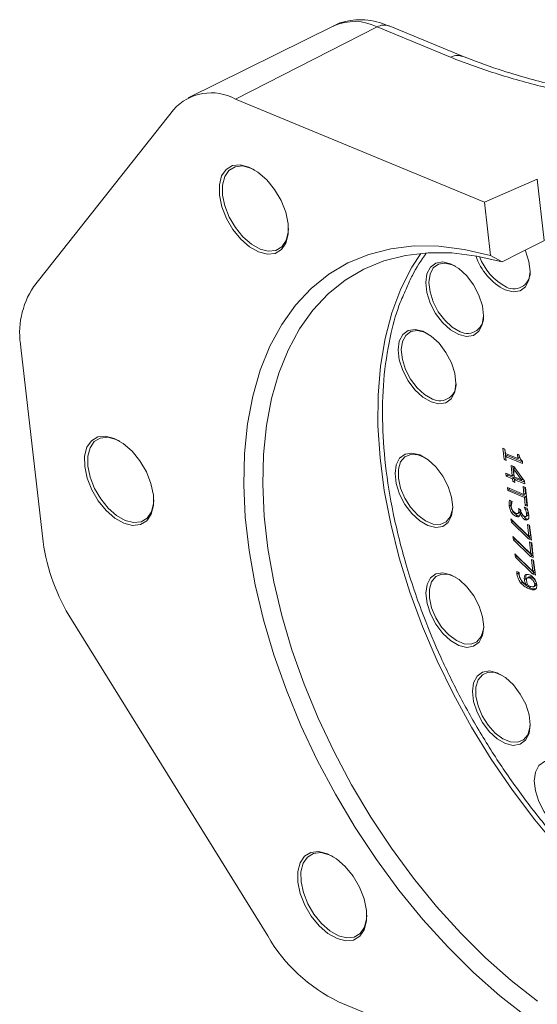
# Model space of a CAD drawing. Header units: inches. Extents: x 0.3 to 33.9, y 0.2 to 21.6.
# Tile 18 of 27: x 26.7 to 27.9, y 17 to 19.2. Entities that reach past the tile are written whole.
import ezdxf

# ---------------------------------------------------------------- set-up
doc = ezdxf.new("R2010")
doc.units = ezdxf.units.IN
doc.header["$MEASUREMENT"] = 0

msp = doc.modelspace()

# ---------------------------------------------------------------- linework, layer by layer
at = {"color": 7, "linetype": 'Continuous', "lineweight": 15}
for p, q in [((27.4002, 19.1885), (27.0756, 19.0279)), ((27.4971, 19.1858), (27.1815, 19.025)), ((27.6603, 19.1182), (27.4971, 19.1858)), ((27.6872, 19.1204), (27.5238, 19.1881)), ((27.1815, 19.025), (27.7358, 18.7953)), ((26.7311, 18.6067), (27.043, 19.0012)), ((27.7358, 18.7953), (27.8539, 18.8468)), ((27.8539, 18.8468), (27.8695, 18.71)), ((27.7494, 18.6765), (27.7358, 18.7953)), ((27.7754, 18.6621), (27.7494, 18.6765)), ((26.7526, 18.0384), (26.7031, 18.4712)), ((27.7815, 18.2451), (27.7772, 18.2469)), ((27.7772, 18.2469), (27.7801, 18.2216)), ((27.7812, 18.2453), (27.7836, 18.2236)), ((27.7826, 18.2357), (27.7815, 18.2451)), ((27.8107, 18.224), (27.7826, 18.2357)), ((27.8135, 18.2319), (27.8097, 18.2335)), ((27.8097, 18.2335), (27.8107, 18.224)), ((27.7801, 18.2216), (27.7836, 18.2236)), ((27.7801, 18.2216), (27.7844, 18.2198)), ((27.7833, 18.229), (27.7869, 18.2311)), ((27.7844, 18.2198), (27.7833, 18.229)), ((27.7833, 18.229), (27.8212, 18.2133)), ((27.7836, 18.2236), (27.784, 18.2235)), ((27.7869, 18.2311), (27.8208, 18.217)), ((27.8107, 18.224), (27.8143, 18.2261)), ((27.8138, 18.2305), (27.8143, 18.2261)), ((27.8212, 18.2133), (27.8206, 18.2187)), ((27.798, 18.1855), (27.7835, 18.1915)), ((27.7835, 18.1915), (27.7843, 18.1848)), ((27.7875, 18.1898), (27.7878, 18.1868)), ((27.8013, 18.206), (27.7954, 18.2084)), ((27.7954, 18.2084), (27.798, 18.1855)), ((27.7993, 18.2068), (27.8015, 18.1875)), ((27.8036, 18.2029), (27.8005, 18.2011)), ((27.8005, 18.2011), (27.8189, 18.1768)), ((27.8025, 18.1836), (27.8005, 18.2011)), ((27.8256, 18.1738), (27.8013, 18.206)), ((27.7843, 18.1848), (27.7878, 18.1868)), ((27.7843, 18.1848), (27.7987, 18.1788)), ((27.7878, 18.1868), (27.8023, 18.1808)), ((27.798, 18.1855), (27.8015, 18.1875)), ((27.7987, 18.1788), (27.8023, 18.1808)), ((27.7987, 18.1788), (27.7994, 18.1726)), ((27.7994, 18.1726), (27.803, 18.1747)), ((27.7994, 18.1726), (27.804, 18.1707)), ((27.8023, 18.1808), (27.803, 18.1747)), ((27.8189, 18.1768), (27.8025, 18.1836)), ((27.803, 18.1747), (27.8036, 18.1744)), ((27.8033, 18.1769), (27.8068, 18.179)), ((27.804, 18.1707), (27.8033, 18.1769)), ((27.8033, 18.1769), (27.8263, 18.1674)), ((27.8068, 18.179), (27.8259, 18.1711)), ((27.8189, 18.1768), (27.822, 18.1786)), ((27.8263, 18.1674), (27.8256, 18.1738)), ((27.8242, 18.1441), (27.7872, 18.1595)), ((27.7872, 18.1595), (27.788, 18.1526)), ((27.788, 18.1526), (27.7915, 18.1546)), ((27.788, 18.1526), (27.825, 18.1372)), ((27.7912, 18.1578), (27.7915, 18.1546)), ((27.7915, 18.1546), (27.8286, 18.1392)), ((27.8272, 18.1595), (27.8222, 18.1615)), ((27.8222, 18.1615), (27.8242, 18.1441)), ((27.8242, 18.1441), (27.8278, 18.1461)), ((27.8262, 18.1599), (27.8278, 18.1461)), ((27.832, 18.1177), (27.8272, 18.1595)), ((27.798, 18.1286), (27.7921, 18.1311)), ((27.7981, 18.1281), (27.798, 18.1286)), ((27.825, 18.1372), (27.8286, 18.1392)), ((27.825, 18.1372), (27.827, 18.1198)), ((27.8306, 18.1218), (27.8286, 18.1392)), ((27.7946, 18.12), (27.7911, 18.1179)), ((27.7964, 18.1035), (27.8, 18.1056)), ((27.8102, 18.1016), (27.8138, 18.1036)), ((27.8118, 18.1025), (27.8153, 18.1046)), ((27.8167, 18.1107), (27.812, 18.1127)), ((27.812, 18.1127), (27.8124, 18.1097)), ((27.8157, 18.1013), (27.8192, 18.1033)), ((27.8157, 18.1013), (27.8161, 18.1011)), ((27.8161, 18.1011), (27.8189, 18.1027)), ((27.817, 18.1084), (27.8167, 18.1107)), ((27.8308, 18.1136), (27.8249, 18.1161)), ((27.8249, 18.1161), (27.8249, 18.1157)), ((27.8249, 18.1157), (27.8253, 18.1159)), ((27.827, 18.1198), (27.8306, 18.1218)), ((27.827, 18.1198), (27.832, 18.1177)), ((27.8279, 18.1096), (27.8314, 18.1116)), ((27.83, 18.1016), (27.8336, 18.1036)), ((27.8316, 18.1214), (27.8306, 18.1218)), ((27.835, 18.0505), (27.7952, 18.0896)), ((27.7952, 18.0896), (27.796, 18.0822)), ((27.796, 18.0822), (27.7996, 18.0843)), ((27.796, 18.0822), (27.8343, 18.045)), ((27.7994, 18.0855), (27.7996, 18.0843)), ((27.7996, 18.0843), (27.8378, 18.047)), ((27.8064, 18.095), (27.81, 18.0971)), ((27.81, 18.0971), (27.8128, 18.0965)), ((27.8266, 18.0876), (27.8301, 18.0897)), ((27.8282, 18.0949), (27.8317, 18.0969)), ((27.8295, 18.0958), (27.833, 18.0978)), ((27.8301, 18.0897), (27.8326, 18.0892)), ((27.8319, 18.0773), (27.835, 18.0505)), ((27.8368, 18.0753), (27.8319, 18.0773)), ((27.8385, 18.0526), (27.8358, 18.0757)), ((27.8406, 18.0423), (27.8368, 18.0753)), ((27.8394, 18.0116), (27.7996, 18.0507)), ((27.7996, 18.0507), (27.8005, 18.0433)), ((27.8005, 18.0433), (27.804, 18.0453)), ((27.8005, 18.0433), (27.8387, 18.006)), ((27.8039, 18.0465), (27.804, 18.0453)), ((27.804, 18.0453), (27.8423, 18.008)), ((27.8343, 18.045), (27.8378, 18.047)), ((27.8343, 18.045), (27.8406, 18.0423)), ((27.8385, 18.0526), (27.835, 18.0505)), ((27.8363, 18.0384), (27.8394, 18.0116)), ((27.8413, 18.0363), (27.8363, 18.0384)), ((27.8378, 18.047), (27.8402, 18.046)), ((27.8429, 18.0136), (27.8403, 18.0367)), ((27.845, 18.0034), (27.8413, 18.0363)), ((27.8429, 18.0136), (27.8394, 18.0116)), ((27.8439, 17.9726), (27.8041, 18.0117)), ((27.8041, 18.0117), (27.8049, 18.0043)), ((27.8049, 18.0043), (27.8085, 18.0063)), ((27.8049, 18.0043), (27.8432, 17.967)), ((27.8083, 18.0075), (27.8085, 18.0063)), ((27.8085, 18.0063), (27.8467, 17.9691)), ((27.8387, 18.006), (27.8423, 18.008)), ((27.8387, 18.006), (27.845, 18.0034)), ((27.8408, 17.9994), (27.8439, 17.9726)), ((27.8457, 17.9974), (27.8408, 17.9994)), ((27.8423, 18.008), (27.8446, 18.0071)), ((27.8474, 17.9746), (27.8447, 17.9978)), ((27.8495, 17.9644), (27.8457, 17.9974)), ((27.8137, 17.9702), (27.8083, 17.9725)), ((27.8084, 17.9668), (27.8119, 17.9689)), ((27.8138, 17.9699), (27.8137, 17.9702)), ((27.8432, 17.967), (27.8467, 17.9691)), ((27.8474, 17.9746), (27.8439, 17.9726)), ((27.8467, 17.9691), (27.8491, 17.9681)), ((27.8171, 17.9465), (27.8207, 17.9485)), ((27.825, 17.9549), (27.8285, 17.957)), ((27.8263, 17.9639), (27.8299, 17.966)), ((27.8359, 17.9605), (27.8323, 17.9585)), ((27.8374, 17.958), (27.841, 17.96)), ((27.8432, 17.967), (27.8495, 17.9644)), ((27.8291, 17.9429), (27.8318, 17.9445)), ((27.8354, 17.9335), (27.8389, 17.9355)), ((27.8465, 17.939), (27.8501, 17.9411)), ((27.8517, 17.9466), (27.8482, 17.9446)), ((27.8486, 17.9336), (27.8508, 17.9337)), ((27.2531, 17.1603), (26.8158, 17.8651)), ((27.9655, 16.784), (27.4111, 17.0137))]:
    msp.add_line(p, q, dxfattribs=at)
at = {"color": 8, "linetype": 'Continuous', "lineweight": 15}
msp.add_line((27.8124, 18.1097), (27.8152, 18.1114), dxfattribs=at)
at = {"color": 7, "linetype": 'Continuous', "lineweight": 15, "flags": 128}
for points in [[(27.2328, 18.6844), (27.2522, 18.6795), (27.2696, 18.6813), (27.2837, 18.6897), (27.2936, 18.7043), (27.2986, 18.7239), (27.2985, 18.7473), (27.2931, 18.7729), (27.2828, 18.7988), (27.2684, 18.8235), (27.2509, 18.845), (27.2313, 18.8621), (27.2112, 18.8736), (27.1917, 18.8785), (27.1744, 18.8767), (27.1602, 18.8683), (27.1503, 18.8537), (27.1453, 18.8341), (27.1455, 18.8107), (27.1509, 18.7851), (27.1611, 18.7592), (27.1755, 18.7345), (27.1931, 18.7129), (27.2126, 18.6959), (27.2328, 18.6844)], [(27.1525, 18.8113), (27.1523, 18.8336), (27.1571, 18.8523), (27.1666, 18.8662), (27.1801, 18.8743), (27.1967, 18.876), (27.2152, 18.8713), (27.2238, 18.8671)], [(27.2992, 18.7365), (27.2987, 18.7285), (27.2939, 18.7097), (27.2844, 18.6958), (27.2709, 18.6878), (27.2543, 18.686), (27.2358, 18.6908), (27.2166, 18.7017), (27.1979, 18.718), (27.1812, 18.7386), (27.1674, 18.7621), (27.1577, 18.7869), (27.1525, 18.8113)], [(27.7494, 18.6765), (27.691, 18.6901), (27.6343, 18.6972), (27.5797, 18.6977), (27.5274, 18.6916), (27.478, 18.6791), (27.4317, 18.6601), (27.3889, 18.6348), (27.3499, 18.6033), (27.3149, 18.566), (27.2842, 18.523), (27.258, 18.4746), (27.2364, 18.4213), (27.2197, 18.3633), (27.208, 18.3011), (27.2012, 18.235), (27.1996, 18.1657), (27.203, 18.0935), (27.2115, 18.0189), (27.2251, 17.9425), (27.2435, 17.8649), (27.2667, 17.7864), (27.2945, 17.7078), (27.3268, 17.6295), (27.3633, 17.5522), (27.4037, 17.4762), (27.4478, 17.4022), (27.4952, 17.3307), (27.5456, 17.2622), (27.5988, 17.1972), (27.6542, 17.136), (27.7115, 17.0792), (27.7704, 17.0271), (27.8304, 16.9802)], [(27.854, 17.0153), (27.7959, 17.0609), (27.7387, 17.1115), (27.6831, 17.1666), (27.6293, 17.226), (27.5778, 17.2892), (27.5288, 17.3557), (27.4828, 17.4251), (27.44, 17.4969), (27.4008, 17.5706), (27.3655, 17.6457), (27.3342, 17.7217), (27.3071, 17.798), (27.2846, 17.8741), (27.2667, 17.9494), (27.2536, 18.0236), (27.2454, 18.0959), (27.242, 18.166), (27.2436, 18.2333), (27.2501, 18.2974), (27.2615, 18.3578), (27.2777, 18.4141), (27.2986, 18.4659), (27.324, 18.5128), (27.3538, 18.5545), (27.3878, 18.5908), (27.4257, 18.6213), (27.4672, 18.6459), (27.5121, 18.6644), (27.56, 18.6766), (27.6107, 18.6825), (27.6637, 18.6821), (27.7188, 18.6752), (27.7754, 18.6621)], [(27.594, 18.6813), (27.5741, 18.6503), (27.5496, 18.6021), (27.5298, 18.5491), (27.5147, 18.4916), (27.5044, 18.4302), (27.4991, 18.3651), (27.4987, 18.2969), (27.5033, 18.226), (27.5128, 18.153), (27.5272, 18.0784), (27.5463, 18.0026), (27.57, 17.9262), (27.5983, 17.8497), (27.6307, 17.7737), (27.6672, 17.6988), (27.7075, 17.6253), (27.7513, 17.554), (27.7983, 17.4851), (27.8481, 17.4193), (27.9004, 17.357)], [(27.7823, 18.5997), (27.7999, 18.5955), (27.8153, 18.5979), (27.8274, 18.6069), (27.835, 18.6217), (27.8377, 18.6411), (27.8351, 18.6635), (27.8275, 18.6872), (27.827, 18.6884)], [(27.6786, 18.5004), (27.6962, 18.4961), (27.7116, 18.4986), (27.7236, 18.5076), (27.7313, 18.5224), (27.7339, 18.5418), (27.7314, 18.5642), (27.7238, 18.5879), (27.7119, 18.6108), (27.6965, 18.6312), (27.6789, 18.6473), (27.6606, 18.6579), (27.643, 18.6622), (27.6276, 18.6597), (27.6156, 18.6507), (27.6079, 18.6359), (27.6052, 18.6165), (27.6078, 18.5941), (27.6154, 18.5704), (27.6273, 18.5475), (27.6427, 18.5272), (27.6603, 18.511), (27.6786, 18.5004)], [(27.6816, 18.5068), (27.6643, 18.5168), (27.6477, 18.5321), (27.6332, 18.5513), (27.6219, 18.573), (27.6147, 18.5953), (27.6123, 18.6165), (27.6148, 18.6348), (27.6221, 18.6488), (27.6334, 18.6573), (27.648, 18.6597), (27.6646, 18.6556), (27.6714, 18.6524)], [(27.617, 18.3502), (27.6346, 18.3459), (27.65, 18.3484), (27.6621, 18.3574), (27.6697, 18.3722), (27.6724, 18.3916), (27.6698, 18.414), (27.6623, 18.4377), (27.6503, 18.4606), (27.6349, 18.481), (27.6174, 18.4971), (27.599, 18.5077), (27.5815, 18.512), (27.566, 18.5095), (27.554, 18.5005), (27.5463, 18.4857), (27.5437, 18.4663), (27.5462, 18.4439), (27.5538, 18.4203), (27.5658, 18.3973), (27.5812, 18.377), (27.5987, 18.3608), (27.617, 18.3502)], [(27.6201, 18.3566), (27.6028, 18.3666), (27.5862, 18.3819), (27.5716, 18.4011), (27.5603, 18.4228), (27.5532, 18.4451), (27.5508, 18.4663), (27.5533, 18.4846), (27.5605, 18.4986), (27.5719, 18.5071), (27.5864, 18.5095), (27.6031, 18.5054), (27.6098, 18.5022)], [(26.9982, 18.1428), (26.9928, 18.1684), (26.9825, 18.1944), (26.9682, 18.219), (26.9506, 18.2406), (26.9311, 18.2577), (26.9109, 18.2691), (26.8915, 18.2741), (26.8741, 18.2723), (26.86, 18.2638), (26.8501, 18.2492), (26.845, 18.2296), (26.8452, 18.2062), (26.8506, 18.1807), (26.8608, 18.1547), (26.8752, 18.1301), (26.8928, 18.1085), (26.9123, 18.0914), (26.9325, 18.08), (26.9519, 18.075), (26.9693, 18.0768), (26.9834, 18.0852), (26.9933, 18.0998), (26.9984, 18.1194), (26.9982, 18.1428)], [(26.9355, 18.0863), (26.9163, 18.0972), (26.8977, 18.1135), (26.8809, 18.1341), (26.8672, 18.1576), (26.8574, 18.1824), (26.8522, 18.2068), (26.8521, 18.2291), (26.8569, 18.2479), (26.8663, 18.2617), (26.8798, 18.2698), (26.8964, 18.2715), (26.9149, 18.2668), (26.9235, 18.2627)], [(27.61, 18.0746), (27.6276, 18.0703), (27.6431, 18.0728), (27.6551, 18.0818), (27.6627, 18.0966), (27.6654, 18.116), (27.6628, 18.1384), (27.6553, 18.162), (27.6433, 18.185), (27.6279, 18.2053), (27.6104, 18.2215), (27.5921, 18.2321), (27.5745, 18.2363), (27.559, 18.2339), (27.547, 18.2249), (27.5394, 18.2101), (27.5367, 18.1907), (27.5393, 18.1682), (27.5468, 18.1446), (27.5588, 18.1217), (27.5742, 18.1013), (27.5917, 18.0852), (27.61, 18.0746)], [(27.6654, 18.1183), (27.6647, 18.1105), (27.6598, 18.0941), (27.6504, 18.0828), (27.6373, 18.0773), (27.6216, 18.0781), (27.6044, 18.0852), (27.5873, 18.098), (27.5716, 18.1154), (27.5585, 18.1361), (27.5492, 18.1583), (27.5444, 18.1803), (27.5444, 18.2003), (27.5493, 18.2166), (27.5587, 18.228), (27.5718, 18.2334), (27.5876, 18.2326), (27.6028, 18.2266)], [(26.9989, 18.132), (26.9984, 18.124), (26.9936, 18.1053), (26.9841, 18.0914), (26.9706, 18.0833), (26.9541, 18.0816), (26.9355, 18.0863)], [(27.679, 17.8077), (27.6966, 17.8034), (27.712, 17.8059), (27.7241, 17.8149), (27.7317, 17.8297), (27.7344, 17.8491), (27.7318, 17.8715), (27.7243, 17.8951), (27.7123, 17.9181), (27.6969, 17.9384), (27.6794, 17.9546), (27.661, 17.9652), (27.6435, 17.9694), (27.628, 17.967), (27.616, 17.958), (27.6083, 17.9432), (27.6057, 17.9238), (27.6082, 17.9013), (27.6158, 17.8777), (27.6278, 17.8548), (27.6432, 17.8344), (27.6607, 17.8183), (27.679, 17.8077)], [(27.7344, 17.8514), (27.7337, 17.8436), (27.7288, 17.8272), (27.7194, 17.8159), (27.7063, 17.8104), (27.6906, 17.8112), (27.6734, 17.8183), (27.6563, 17.8311), (27.6406, 17.8485), (27.6275, 17.8692), (27.6182, 17.8914), (27.6134, 17.9134), (27.6134, 17.9334), (27.6183, 17.9497), (27.6277, 17.9611), (27.6408, 17.9665), (27.6566, 17.9657), (27.6718, 17.9597)], [(27.7827, 17.589), (27.8003, 17.5848), (27.8157, 17.5873), (27.8278, 17.5963), (27.8354, 17.6111), (27.8381, 17.6305), (27.8355, 17.6529), (27.828, 17.6765), (27.816, 17.6994), (27.8006, 17.7198), (27.7831, 17.736), (27.7647, 17.7466), (27.7472, 17.7508), (27.7317, 17.7483), (27.7197, 17.7393), (27.712, 17.7245), (27.7094, 17.7052), (27.7119, 17.6827), (27.7195, 17.6591), (27.7315, 17.6362), (27.7469, 17.6158), (27.7644, 17.5997), (27.7827, 17.589)], [(27.8381, 17.6328), (27.8374, 17.6249), (27.8325, 17.6086), (27.8231, 17.5973), (27.81, 17.5918), (27.7943, 17.5926), (27.7771, 17.5997), (27.76, 17.6125), (27.7443, 17.6299), (27.7312, 17.6506), (27.7219, 17.6728), (27.7171, 17.6948), (27.7171, 17.7148), (27.722, 17.7311), (27.7314, 17.7424), (27.7445, 17.7479), (27.7603, 17.7471), (27.7755, 17.741)], [(27.9206, 17.3897), (27.9382, 17.3854), (27.9536, 17.3879), (27.9656, 17.3969), (27.9733, 17.4117), (27.9759, 17.4311), (27.9734, 17.4535), (27.9658, 17.4772), (27.9539, 17.5001), (27.9385, 17.5204), (27.9209, 17.5366), (27.9026, 17.5472), (27.885, 17.5515), (27.8696, 17.549), (27.8575, 17.54), (27.8499, 17.5252), (27.8472, 17.5058), (27.8498, 17.4834), (27.8574, 17.4597), (27.8693, 17.4368), (27.8847, 17.4165), (27.9023, 17.4003), (27.9206, 17.3897)], [(27.4075, 17.1543), (27.4269, 17.1493), (27.4443, 17.1511), (27.4584, 17.1596), (27.4683, 17.1741), (27.4734, 17.1938), (27.4732, 17.2172), (27.4678, 17.2427), (27.4575, 17.2687), (27.4431, 17.2933), (27.4256, 17.3149), (27.406, 17.332), (27.3859, 17.3434), (27.3664, 17.3484), (27.3491, 17.3466), (27.3349, 17.3381), (27.325, 17.3236), (27.32, 17.3039), (27.3202, 17.2805), (27.3256, 17.255), (27.3358, 17.229), (27.3502, 17.2044), (27.3678, 17.1828), (27.3873, 17.1657), (27.4075, 17.1543)], [(27.4105, 17.1607), (27.3913, 17.1716), (27.3726, 17.1879), (27.3559, 17.2085), (27.3421, 17.232), (27.3324, 17.2568), (27.3272, 17.2811), (27.327, 17.3035), (27.3318, 17.3222), (27.3413, 17.3361), (27.3548, 17.3442), (27.3714, 17.3459), (27.3899, 17.3411), (27.3985, 17.337)], [(27.4739, 17.2063), (27.4734, 17.1983), (27.4686, 17.1796), (27.4591, 17.1657), (27.4456, 17.1576), (27.429, 17.1559), (27.4105, 17.1607)]]:
    msp.add_lwpolyline(points, dxfattribs=at)
at = {"color": 8, "linetype": 'Continuous', "lineweight": 15}
for centre, radius, start, end in [((27.4458, 19.0831), 0.1148, 63.4299, 113.401), ((27.5128, 19.1588), 0.0312, 69.5325, 120.2664)]:
    msp.add_arc(centre, radius, start, end, dxfattribs=at)
at = {"color": 7, "linetype": 'Continuous', "lineweight": 15}
for centre, radius, start, end in [((27.1271, 18.9264), 0.1126, 61.145, 138.3687), ((27.8428, 18.7182), 0.133, 198.671, 242.9398), ((27.844, 18.7191), 0.1273, 200.6926, 242.5873), ((27.8016, 18.6386), 0.0364, 243.5115, 7.5471), ((26.8854, 18.5042), 0.1853, 146.4077, 190.2663), ((27.6979, 18.5393), 0.0364, 243.5115, 7.547), ((27.6363, 18.3891), 0.0364, 243.5115, 7.547), ((27.1782, 18.0955), 0.4294, 187.6417, 212.4487), ((27.5691, 17.3423), 0.3647, 209.9384, 244.3193)]:
    msp.add_arc(centre, radius, start, end, dxfattribs=at)
msp.add_ellipse((28.8233, 18.2743), major_axis=(8.7797, 4.4023), ratio=0.083372, start_param=1.63777, end_param=1.64855, dxfattribs=at)
for points, knots in [([(27.5237, 19.1876), (27.5187, 19.1897), (27.5053, 19.1955), (27.4826, 19.2005), (27.4561, 19.2027), (27.43, 19.1994), (27.4106, 19.1943), (27.4012, 19.1886), (27.3993, 19.1874)], [0, 0, 0, 0, 0.120486, 0.326515, 0.532861, 0.739267, 0.947746, 1, 1, 1, 1]), ([(28.5977, 18.7298), (28.5677, 18.7435), (28.5079, 18.7708), (28.4314, 18.8183), (28.3591, 18.8676), (28.2848, 18.9163), (28.1991, 18.9598), (28.0964, 18.9943), (27.9835, 19.0232), (27.8695, 19.0512), (27.7583, 19.0814), (27.693, 19.1059), (27.6603, 19.1182)], [0, 0, 0, 0, 0.099089, 0.198015, 0.300299, 0.401301, 0.500176, 0.598906, 0.6986, 0.802088, 0.900899, 1, 1, 1, 1]), ([(28.1804, 18.9766), (28.1661, 18.9816), (28.1334, 18.993), (28.0803, 19.0079), (28.0267, 19.0218), (27.985, 19.0322), (27.9547, 19.0398), (27.9263, 19.0469), (27.8867, 19.0569), (27.831, 19.0718), (27.7607, 19.0923), (27.7131, 19.1105), (27.687, 19.1205)], [0, 0, 0, 0, 0.088788, 0.203698, 0.316243, 0.40442, 0.44695, 0.491796, 0.569622, 0.680815, 0.824762, 1, 1, 1, 1]), ([(28.255, 17.0876), (28.2446, 17.0925), (28.2049, 17.1111), (28.1347, 17.1572), (28.0524, 17.2206), (27.9779, 17.2891), (27.9117, 17.3586), (27.8482, 17.4344), (27.7881, 17.516), (27.7324, 17.6019), (27.6822, 17.6905), (27.6378, 17.781), (27.5961, 17.8806), (27.5596, 17.9885), (27.5314, 18.1015), (27.514, 18.2096), (27.5072, 18.3133), (27.511, 18.4131), (27.5257, 18.4995), (27.5438, 18.5637), (27.5583, 18.5944), (27.5634, 18.6053)], [0, 0, 0, 0, 0.021937, 0.083951, 0.147712, 0.197554, 0.247401, 0.298304, 0.349212, 0.400114, 0.451022, 0.500864, 0.550712, 0.614468, 0.676485, 0.736639, 0.796789, 0.858806, 0.922567, 0.972409, 1, 1, 1, 1]), ([(27.8206, 18.2187), (27.82, 18.2191), (27.819, 18.2197), (27.8172, 18.2218), (27.8154, 18.2249), (27.814, 18.2285), (27.8137, 18.2309), (27.8135, 18.2319)], [0, 0, 0, 0, 0.1412382, 0.2818652, 0.4968744, 0.7973154, 1, 1, 1, 1]), ([(27.7921, 18.1311), (27.7918, 18.1301), (27.7913, 18.1277), (27.7909, 18.1233), (27.791, 18.1197), (27.7911, 18.1179)], [0, 0, 0, 0, 0.2399004, 0.6173962, 1, 1, 1, 1]), ([(27.795, 18.1299), (27.7948, 18.1284), (27.7944, 18.1252), (27.7946, 18.1218), (27.7946, 18.12)], [0, 0, 0, 0, 0.477572, 1, 1, 1, 1]), ([(27.7959, 18.1163), (27.7959, 18.1179), (27.7959, 18.1208), (27.7967, 18.1247), (27.7976, 18.127), (27.7981, 18.1281)], [0, 0, 0, 0, 0.340085, 0.667376, 1, 1, 1, 1]), ([(27.7911, 18.1179), (27.7915, 18.1161), (27.7921, 18.1129), (27.794, 18.1079), (27.7956, 18.105), (27.7964, 18.1035)], [0, 0, 0, 0, 0.376414, 0.681837, 1, 1, 1, 1]), ([(27.7946, 18.12), (27.795, 18.1182), (27.7957, 18.1149), (27.7975, 18.11), (27.7991, 18.1071), (27.8, 18.1056)], [0, 0, 0, 0, 0.376414, 0.681837, 1, 1, 1, 1]), ([(27.7992, 18.1075), (27.7989, 18.108), (27.7981, 18.1093), (27.7972, 18.1115), (27.7964, 18.114), (27.7961, 18.1155), (27.7959, 18.1163)], [0, 0, 0, 0, 0.177541, 0.458527, 0.726313, 1, 1, 1, 1]), ([(27.7964, 18.1035), (27.7974, 18.1024), (27.7994, 18.1), (27.8028, 18.0971), (27.8052, 18.0957), (27.8064, 18.095)], [0, 0, 0, 0, 0.316616, 0.6519, 1, 1, 1, 1]), ([(27.806, 18.1019), (27.805, 18.1025), (27.8029, 18.1037), (27.8005, 18.1058), (27.7993, 18.1073), (27.7992, 18.1075)], [0, 0, 0, 0, 0.430746, 0.908883, 1, 1, 1, 1]), ([(27.8, 18.1056), (27.8009, 18.1044), (27.803, 18.1021), (27.8064, 18.0991), (27.8088, 18.0978), (27.81, 18.0971)], [0, 0, 0, 0, 0.316616, 0.6519, 1, 1, 1, 1]), ([(27.8118, 18.1025), (27.8116, 18.1023), (27.8108, 18.1015), (27.8088, 18.1012), (27.807, 18.1017), (27.806, 18.1019)], [0, 0, 0, 0, 0.147955, 0.570055, 1, 1, 1, 1]), ([(27.8124, 18.1097), (27.8124, 18.1088), (27.8125, 18.107), (27.8124, 18.1045), (27.812, 18.1032), (27.8118, 18.1025)], [0, 0, 0, 0, 0.36272, 0.677095, 1, 1, 1, 1]), ([(27.8153, 18.1046), (27.8151, 18.1043), (27.8147, 18.1039), (27.8141, 18.1038), (27.8137, 18.1038)], [0, 0, 0, 0, 0.456501, 1, 1, 1, 1]), ([(27.8138, 18.0954), (27.8142, 18.0961), (27.8149, 18.0973), (27.8154, 18.0993), (27.8156, 18.1006), (27.8157, 18.1013)], [0, 0, 0, 0, 0.4201541, 0.7084183, 1, 1, 1, 1]), ([(27.8159, 18.1111), (27.816, 18.1103), (27.8161, 18.1088), (27.8159, 18.1065), (27.8155, 18.1052), (27.8153, 18.1046)], [0, 0, 0, 0, 0.299012, 0.644815, 1, 1, 1, 1]), ([(27.8161, 18.1011), (27.8164, 18.1003), (27.8173, 18.0977), (27.8201, 18.0937), (27.8232, 18.09), (27.8255, 18.0881), (27.8264, 18.0877), (27.8266, 18.0876)], [0, 0, 0, 0, 0.15329, 0.452243, 0.791694, 0.958563, 1, 1, 1, 1]), ([(27.8252, 18.0949), (27.8247, 18.0952), (27.8235, 18.0959), (27.8213, 18.0983), (27.8191, 18.1018), (27.8175, 18.1055), (27.8171, 18.1077), (27.817, 18.1084)], [0, 0, 0, 0, 0.126632, 0.3003214, 0.5709852, 0.8528069, 1, 1, 1, 1]), ([(27.8249, 18.1157), (27.8253, 18.1149), (27.826, 18.1136), (27.827, 18.1115), (27.8276, 18.1102), (27.8279, 18.1096)], [0, 0, 0, 0, 0.369797, 0.684399, 1, 1, 1, 1]), ([(27.8279, 18.1096), (27.8281, 18.1088), (27.8287, 18.1073), (27.8294, 18.1046), (27.8298, 18.1027), (27.83, 18.1016)], [0, 0, 0, 0, 0.282675, 0.564968, 1, 1, 1, 1]), ([(27.83, 18.1016), (27.8301, 18.1009), (27.8301, 18.0995), (27.83, 18.0975), (27.8296, 18.0964), (27.8295, 18.0958)], [0, 0, 0, 0, 0.324184, 0.657746, 1, 1, 1, 1]), ([(27.8304, 18.1138), (27.8305, 18.1137), (27.8308, 18.113), (27.8311, 18.1123), (27.8314, 18.1116)], [0, 0, 0, 0, 0.110484, 1, 1, 1, 1]), ([(27.835, 18.099), (27.8347, 18.1004), (27.8342, 18.1032), (27.8329, 18.1081), (27.8316, 18.1116), (27.8308, 18.1136)], [0, 0, 0, 0, 0.2893677, 0.5770832, 1, 1, 1, 1]), ([(27.8314, 18.1116), (27.8317, 18.1108), (27.8322, 18.1093), (27.833, 18.1066), (27.8333, 18.1048), (27.8336, 18.1036)], [0, 0, 0, 0, 0.282675, 0.564968, 1, 1, 1, 1]), ([(27.8336, 18.1036), (27.8336, 18.1029), (27.8337, 18.1015), (27.8335, 18.0995), (27.8332, 18.0984), (27.833, 18.0978)], [0, 0, 0, 0, 0.324184, 0.657746, 1, 1, 1, 1]), ([(27.8064, 18.095), (27.8075, 18.0948), (27.8093, 18.0942), (27.8119, 18.0944), (27.8131, 18.0951), (27.8138, 18.0954)], [0, 0, 0, 0, 0.375298, 0.681053, 1, 1, 1, 1]), ([(27.8234, 18.0962), (27.8235, 18.0961), (27.8246, 18.0943), (27.8267, 18.0921), (27.8291, 18.0902), (27.83, 18.0898), (27.8301, 18.0897)], [0, 0, 0, 0, 0.02078, 0.627612, 0.925923, 1, 1, 1, 1]), ([(27.8295, 18.0958), (27.8293, 18.0956), (27.8287, 18.0949), (27.8273, 18.0945), (27.8259, 18.0948), (27.8252, 18.0949)], [0, 0, 0, 0, 0.17866, 0.592528, 1, 1, 1, 1]), ([(27.8266, 18.0876), (27.8274, 18.0874), (27.8298, 18.0868), (27.8323, 18.0874), (27.8335, 18.0887), (27.8338, 18.0891)], [0, 0, 0, 0, 0.2931365, 0.8147397, 1, 1, 1, 1]), ([(27.833, 18.0978), (27.8328, 18.0976), (27.8325, 18.0972), (27.8319, 18.0971), (27.8317, 18.097)], [0, 0, 0, 0, 0.483742, 1, 1, 1, 1]), ([(27.8338, 18.0891), (27.8341, 18.0899), (27.8347, 18.0915), (27.8351, 18.0948), (27.835, 18.0974), (27.835, 18.099)], [0, 0, 0, 0, 0.290575, 0.577606, 1, 1, 1, 1]), ([(27.8083, 17.9725), (27.8083, 17.9718), (27.8082, 17.9706), (27.8083, 17.9687), (27.8084, 17.9674), (27.8084, 17.9668)], [0, 0, 0, 0, 0.371892, 0.685452, 1, 1, 1, 1]), ([(27.8118, 17.971), (27.8118, 17.9709), (27.8118, 17.9702), (27.8119, 17.9695), (27.8119, 17.9689)], [0, 0, 0, 0, 0.156249, 1, 1, 1, 1]), ([(27.8119, 17.9689), (27.8124, 17.9667), (27.8136, 17.9611), (27.8168, 17.9539), (27.8199, 17.9496), (27.8207, 17.9485)], [0, 0, 0, 0, 0.309904, 0.820011, 1, 1, 1, 1]), ([(27.8134, 17.9639), (27.8134, 17.9647), (27.8133, 17.9662), (27.8134, 17.9682), (27.8137, 17.9693), (27.8138, 17.9699)], [0, 0, 0, 0, 0.385298, 0.691068, 1, 1, 1, 1]), ([(27.8084, 17.9668), (27.8089, 17.9647), (27.81, 17.9591), (27.8133, 17.9518), (27.8163, 17.9476), (27.8171, 17.9465)], [0, 0, 0, 0, 0.309904, 0.820011, 1, 1, 1, 1]), ([(27.8291, 17.9429), (27.8276, 17.9439), (27.824, 17.9461), (27.8192, 17.9515), (27.8156, 17.9571), (27.8139, 17.9612), (27.8135, 17.9631), (27.8134, 17.9639)], [0, 0, 0, 0, 0.2268291, 0.5337215, 0.7689428, 0.9135586, 1, 1, 1, 1]), ([(27.8207, 17.9485), (27.822, 17.9472), (27.8256, 17.9436), (27.8318, 17.9393), (27.8366, 17.9368), (27.8389, 17.9355)], [0, 0, 0, 0, 0.235004, 0.613004, 1, 1, 1, 1]), ([(27.8263, 17.9639), (27.8259, 17.9631), (27.8252, 17.9614), (27.8248, 17.9583), (27.8249, 17.9561), (27.825, 17.9549)], [0, 0, 0, 0, 0.349469, 0.670573, 1, 1, 1, 1]), ([(27.825, 17.9549), (27.8254, 17.9532), (27.826, 17.9503), (27.8275, 17.9463), (27.8286, 17.944), (27.8291, 17.9429)], [0, 0, 0, 0, 0.438016, 0.716593, 1, 1, 1, 1]), ([(27.8364, 17.9651), (27.8351, 17.9655), (27.8328, 17.9662), (27.8297, 17.9658), (27.8275, 17.9652), (27.8266, 17.9642), (27.8263, 17.9639)], [0, 0, 0, 0, 0.333092, 0.598507, 0.890992, 1, 1, 1, 1]), ([(27.8299, 17.966), (27.8295, 17.9651), (27.8288, 17.9634), (27.8284, 17.9603), (27.8285, 17.9581), (27.8285, 17.957)], [0, 0, 0, 0, 0.349469, 0.670573, 1, 1, 1, 1]), ([(27.8285, 17.957), (27.8288, 17.9552), (27.8292, 17.9535), (27.8299, 17.9516), (27.8299, 17.9516)], [0, 0, 0, 0, 0.977394, 1, 1, 1, 1]), ([(27.8298, 17.9515), (27.8298, 17.9521), (27.8297, 17.9533), (27.8298, 17.9552), (27.8301, 17.9567), (27.8305, 17.9573), (27.8305, 17.9575)], [0, 0, 0, 0, 0.27769, 0.554761, 0.916258, 1, 1, 1, 1]), ([(27.8332, 17.9412), (27.8328, 17.9421), (27.8318, 17.9442), (27.8306, 17.9477), (27.8301, 17.9502), (27.8298, 17.9515)], [0, 0, 0, 0, 0.2572466, 0.6247689, 1, 1, 1, 1]), ([(27.8305, 17.9575), (27.8309, 17.9577), (27.8319, 17.9586), (27.8344, 17.9588), (27.8365, 17.9582), (27.8374, 17.958)], [0, 0, 0, 0, 0.197906, 0.624819, 1, 1, 1, 1]), ([(27.841, 17.96), (27.8399, 17.9603), (27.8381, 17.9609), (27.8366, 17.9605), (27.836, 17.9603)], [0, 0, 0, 0, 0.57975, 1, 1, 1, 1]), ([(27.8475, 17.9559), (27.8465, 17.957), (27.8443, 17.9596), (27.8406, 17.9628), (27.8378, 17.9643), (27.8364, 17.9651)], [0, 0, 0, 0, 0.286182, 0.63634, 1, 1, 1, 1]), ([(27.8374, 17.958), (27.8386, 17.9573), (27.841, 17.956), (27.8443, 17.9525), (27.8466, 17.949), (27.8478, 17.9464), (27.8481, 17.9451), (27.8482, 17.9446)], [0, 0, 0, 0, 0.24786, 0.548054, 0.771857, 0.904791, 1, 1, 1, 1]), ([(27.8503, 17.9504), (27.8502, 17.9508), (27.8493, 17.9526), (27.8469, 17.9555), (27.8439, 17.9585), (27.8418, 17.9596), (27.841, 17.96)], [0, 0, 0, 0, 0.072538, 0.411322, 0.76413, 1, 1, 1, 1]), ([(27.8528, 17.9426), (27.8525, 17.944), (27.8519, 17.9468), (27.8501, 17.9514), (27.8484, 17.9543), (27.8475, 17.9559)], [0, 0, 0, 0, 0.299819, 0.642541, 1, 1, 1, 1]), ([(27.8171, 17.9465), (27.8185, 17.9451), (27.8221, 17.9416), (27.8283, 17.9372), (27.833, 17.9347), (27.8354, 17.9335)], [0, 0, 0, 0, 0.235004, 0.613004, 1, 1, 1, 1]), ([(27.8359, 17.94), (27.8355, 17.9401), (27.8349, 17.9404), (27.834, 17.9408), (27.8335, 17.9411), (27.8332, 17.9412)], [0, 0, 0, 0, 0.394438, 0.697175, 1, 1, 1, 1]), ([(27.8354, 17.9335), (27.8369, 17.9329), (27.84, 17.9319), (27.844, 17.9315), (27.8476, 17.9314), (27.8494, 17.9322), (27.8503, 17.9327)], [0, 0, 0, 0, 0.279985, 0.559389, 0.776485, 1, 1, 1, 1]), ([(27.8465, 17.939), (27.8462, 17.9389), (27.8443, 17.938), (27.8405, 17.9385), (27.8372, 17.9395), (27.8359, 17.94)], [0, 0, 0, 0, 0.1314634, 0.642575, 1, 1, 1, 1]), ([(27.8389, 17.9355), (27.8405, 17.935), (27.8435, 17.9339), (27.8464, 17.9337), (27.8478, 17.9336)], [0, 0, 0, 0, 0.50052, 1, 1, 1, 1]), ([(27.8482, 17.9446), (27.8482, 17.9439), (27.8482, 17.9426), (27.8477, 17.9406), (27.847, 17.9396), (27.8465, 17.939)], [0, 0, 0, 0, 0.2835155, 0.5577856, 1, 1, 1, 1]), ([(27.8501, 17.9411), (27.8504, 17.9414), (27.851, 17.9421), (27.8517, 17.944), (27.8517, 17.9456), (27.8517, 17.9466)], [0, 0, 0, 0, 0.282902, 0.552344, 1, 1, 1, 1]), ([(27.8503, 17.9327), (27.8507, 17.9332), (27.8516, 17.9344), (27.8527, 17.9376), (27.8527, 17.9407), (27.8528, 17.9426)], [0, 0, 0, 0, 0.228432, 0.50187, 1, 1, 1, 1])]:
    msp.add_open_spline(points, degree=3, knots=knots, dxfattribs=at)
at = {"color": 8, "linetype": 'Continuous', "lineweight": 15}
for points, knots in [([(27.6603, 19.1182), (27.6658, 19.1204), (27.6754, 19.1242), (27.6834, 19.121), (27.6868, 19.1196)], [0, 0, 0, 0, 0.579956, 1, 1, 1, 1]), ([(27.5634, 18.6053), (27.5672, 18.6145), (27.5791, 18.6427), (27.5954, 18.6659), (27.6065, 18.6815)], [0, 0, 0, 0, 0.324297, 1, 1, 1, 1])]:
    msp.add_open_spline(points, degree=3, knots=knots, dxfattribs=at)

doc.saveas('drawing.dxf')
